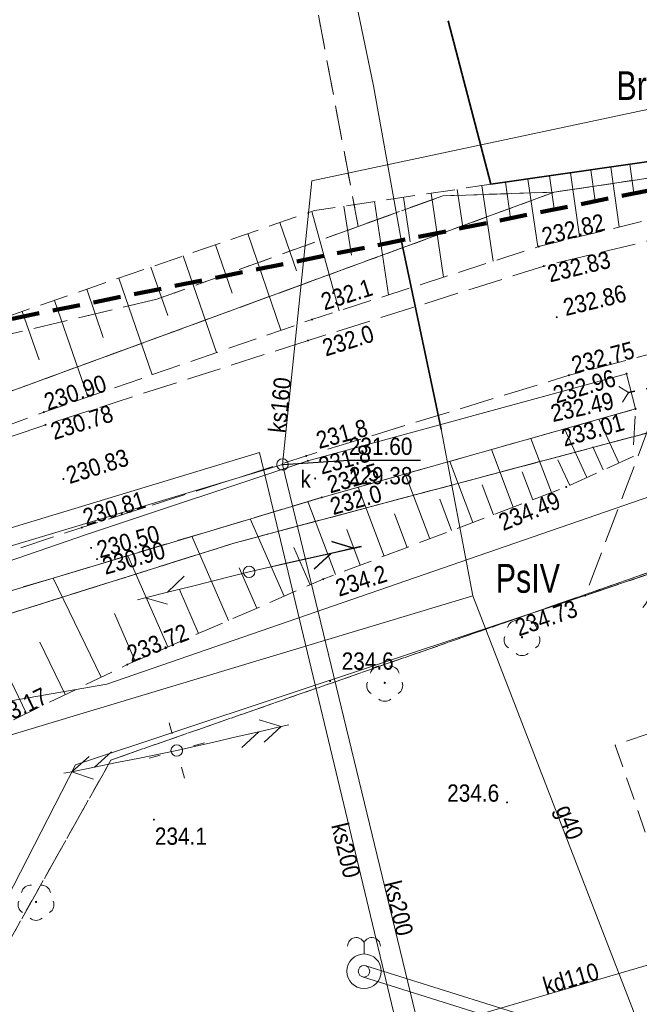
# Model space of a CAD drawing. Header units: metres. Extents: x 7529105 to 7529249, y 5515588 to 5515793.
# Tile 7 of 10: x 7529154 to 7529181, y 5515726 to 5515768. Entities that reach past the tile are written whole.
import ezdxf
from ezdxf.enums import TextEntityAlignment as Align

# ---------------------------------------------------------------- set-up
doc = ezdxf.new("R2010")
doc.units = ezdxf.units.M
doc.header["$MEASUREMENT"] = 0
for name, pattern in [('1.5_0.5', [2, 1.5, -0.5]), ('218-500', [1, 0.5, -0.5]), ('219-500', [0]), ('4', [1.8, 1.2, -0.6]), ('ib05_500', [1, 0.5, -0.5]), ('ktok02-500', [0]), ('mz1.0_0.5', [1.5, 1, -0.5]), ('mz1.25_0.5', [1.75, 1.25, -0.5])]:
    doc.linetypes.add(name, pattern=pattern)
doc.layers.get('0').update_dxf_attribs({"color": 2, "linetype": 'CONTINUOUS', "lineweight": 5})
for name, color, linetype in [('000 Inne (niezydentyfikowane)', 7, 'CONTINUOUS'), ('209-Opis konturu klasyfikacyjnego', 7, 'CONTINUOUS'), ('210-Oznaczenie użytku', 7, 'CONTINUOUS'), ('217-Granica konturu klasyfikcyjnego', 7, 'CONTINUOUS'), ('218-Granica użytku', 7, 'CONTINUOUS'), ('219-Linia granicy', 7, 'CONTINUOUS'), ('brama (linia)', 7, 'CONTINUOUS'), ('brama (linia) - symbol', 7, 'CONTINUOUS'), ('chodnik (powierzchnia)', 7, 'CONTINUOUS'), ('drzewo liściaste (punkt)', 7, 'CONTINUOUS'), ('jezdnia (powierzchnia)', 7, 'CONTINUOUS'), ('latarnia na słupie lub maszcie (punkt)', 7, 'CONTINUOUS'), ('Obszar opracowania', 7, 'CONTINUOUS'), ('ogrodzenie trwałe (linia)', 7, 'CONTINUOUS'), ('przepust (linia)', 7, 'CONTINUOUS'), ('przepust (linia) - symbol', 7, 'CONTINUOUS'), ('przewód elektroenergetyczny (linia)', 7, 'CONTINUOUS'), ('przewód elektroenergetyczny niskiego napięcia (linia) - symbol', 7, 'CONTINUOUS'), ('przewód gazowy (linia)', 7, 'CONTINUOUS'), ('przewód gazowy (linia)-Atr1', 7, 'CONTINUOUS'), ('przewód kanalizacyjny (linia)', 7, 'CONTINUOUS'), ('przewód kanalizacyjny (linia)-Atr1', 7, 'CONTINUOUS'), ('przewód telekomunikacyjny (linia)', 7, 'CONTINUOUS'), ('przewód telekomunikacyjny (linia) - symbol', 7, 'CONTINUOUS'), ('przewód wodociągowy (linia)', 7, 'CONTINUOUS'), ('punkt o określonej wysokości (sieć kanalizacyjna)', 7, 'CONTINUOUS'), ('punkt o określonej wysokości (sieć kanalizacyjna)-Atr2', 7, 'CONTINUOUS'), ('punkt o określonej wysokości (sieć kanalizacyjna)-Atr3', 7, 'CONTINUOUS'), ('punkt wysokościowy naturalny', 7, 'CONTINUOUS'), ('punkt wysokościowy naturalny-Atr2', 7, 'CONTINUOUS'), ('punkt wysokościowy sztuczny', 7, 'CONTINUOUS'), ('punkt wysokościowy sztuczny-Atr2', 7, 'CONTINUOUS'), ('rura ochronna - przewód gazowy (linia)', 7, 'CONTINUOUS'), ('rów przydrożny (powierzchnia)', 7, 'CONTINUOUS'), ('skarpa nieumocniona (powierzchnia)', 7, 'CONTINUOUS'), ('studnia głębinowa (punkt)', 7, 'CONTINUOUS'), ('studzienka okrągła - przewód kanalizacyjny (punkt)', 7, 'CONTINUOUS'), ('studzienka okrągła - przewód kanalizacyjny (punkt)-Atr17', 7, 'CONTINUOUS'), ('słup (punkt)', 7, 'CONTINUOUS')]:
    doc.layers.add(name, color=color, linetype=linetype)
doc.styles.get("Standard").update_dxf_attribs({"font": 'Working1250', "width": 0.75})
doc.linetypes.add('902-500', pattern='A,3.75,0,[1,ksztalty.shx,S=0.5,R=0,X=0,Y=0],3.75', length=7.5)

# ---------------------------------------------------------------- blocks, each defined once
blk = doc.blocks.new('OP021')
at = {"linetype": 'Continuous', "lineweight": 13}
h = blk.add_hatch(color=0, dxfattribs=at)
edge = h.paths.add_edge_path()
edge.add_arc((0, 0), 0.05, 0, 360)
at = {"color": 0, "linetype": 'Continuous', "lineweight": 13}
for centre, start, end in [((-0.38, 0.124), 121.308, 202.548), ((0, 0.4), 49.272, 130.728), ((0.38, 0.124), 337.452, 58.692), ((-0.235, -0.324), 193.221, 274.871), ((0.235, -0.324), 265.129, 346.779)]:
    blk.add_arc(centre, 0.4, start, end, dxfattribs=at)
blk = doc.blocks.new('IB05')
at = {"color": 0, "linetype": 'Continuous', "lineweight": 13}
for q in [(0.354, 0.354), (0.354, -0.354)]:
    blk.add_line((0, 0), q, dxfattribs=at)
blk = doc.blocks.new('SM011')
at = {"color": 0, "linetype": 'Continuous', "lineweight": 13}
for p, q in [((-0.53, 0.531), (-0.883, 0.884)), ((0.531, 0.531), (0.884, 0.884)), ((-0.53, -0.53), (-0.883, -0.883)), ((0.531, -0.53), (0.884, -0.883))]:
    blk.add_line(p, q, dxfattribs=at)
blk = doc.blocks.new('OK02')
at = {"color": 0, "linetype": 'Continuous', "lineweight": 0}
for centre, start, end in [((-1.5, 0), 0, 60), ((1.5, 0), 120, 180)]:
    blk.add_arc(centre, 1.5, start, end, dxfattribs=at)
blk = doc.blocks.new('PT01')
at = {"color": 0, "linetype": 'Continuous', "lineweight": 13}
for p, q in [((4.65, 0), (3.784, 0.5)), ((0.65, 0), (0, 0)), ((0.65, 0), (1.65, 0)), ((1.65, 0), (2.65, 0)), ((2.65, 0), (3.65, 0)), ((3.65, 0), (2.784, -0.5)), ((3.65, 0), (4.65, 0)), ((4.65, 0), (5, 0))]:
    blk.add_line(p, q, dxfattribs=at)
blk = doc.blocks.new('SM04')
at = {"color": 0, "linetype": 'Continuous', "lineweight": 13}
blk.add_circle((0, 0), 0.25, dxfattribs=at)
blk = doc.blocks.new('PW01')
at = {"linetype": 'Continuous', "lineweight": 13}
h = blk.add_hatch(color=0, dxfattribs=at)
edge = h.paths.add_edge_path()
edge.add_arc((0, 0), 0.045, 0, 360)
blk = doc.blocks.new('US14')
at = {"color": 0, "linetype": 'Continuous', "lineweight": 13}
blk.add_line((0, 0.75), (0, 1.25), dxfattribs=at)
for radius in [0.75, 0.25]:
    blk.add_circle((0, 0), radius, dxfattribs=at)
for centre, start, end in [((-0.338, 1.089), 25.501, 180), ((0.339, 1.089), 360, 154.598)]:
    blk.add_arc(centre, 0.375, start, end, dxfattribs=at)
blk = doc.blocks.new('PW02')
at = {"linetype": 'Continuous', "lineweight": 13}
h = blk.add_hatch(color=0, dxfattribs=at)
edge = h.paths.add_edge_path()
edge.add_arc((0, 0), 0.045, 0, 360)
blk = doc.blocks.new('US15')
at = {"color": 0, "linetype": 'Continuous', "lineweight": 13}
blk.add_circle((0, 0), 0.25, dxfattribs=at)
blk = doc.blocks.new('PE04')
at = {"color": 0, "linetype": 'Continuous', "lineweight": 13}
for p, q in [((4.65, 0), (3.784, 0.5)), ((0.65, 0), (0, 0)), ((0.65, 0), (1.65, 0)), ((1.65, 0), (2.65, 0)), ((2.65, 0), (3.65, 0)), ((3.65, 0), (4.65, 0)), ((4.65, 0), (3.784, -0.5)), ((4.65, 0), (5, 0))]:
    blk.add_line(p, q, dxfattribs=at)

msp = doc.modelspace()

# ---------------------------------------------------------------- linework, layer by layer
at = {"layer": '000 Inne (niezydentyfikowane)', "color": 7, "linetype": 'Continuous', "lineweight": 13}
for p, q in [((7529178.52, 5515761.83), (7529178.71, 5515760.49)), ((7529179.38, 5515761.96), (7529179.75, 5515759.36)), ((7529180.21, 5515762.08), (7529180.39, 5515760.82)), ((7529175.78, 5515761.44), (7529176.21, 5515758.49)), ((7529176.72, 5515761.58), (7529176.93, 5515760.15)), ((7529177.64, 5515761.71), (7529178.03, 5515758.94)), ((7529172.71, 5515760.99), (7529172.97, 5515759.26)), ((7529173.79, 5515761.15), (7529174.28, 5515757.87)), ((7529174.81, 5515761.3), (7529175.03, 5515759.74)), ((7529169.13, 5515760.46), (7529169.73, 5515756.41)), ((7529170.38, 5515760.65), (7529170.67, 5515758.72)), ((7529171.58, 5515760.82), (7529172.12, 5515757.18)), ((7529167.8, 5515760.26), (7529168.12, 5515758.13)), ((7529166.4, 5515760.03), (7529167.59, 5515755.72)), ((7529165.01, 5515759.55), (7529165.74, 5515757.45)), ((7529163.62, 5515759.07), (7529165.06, 5515754.88)), ((7529162.22, 5515758.59), (7529162.94, 5515756.49)), ((7529160.82, 5515758.1), (7529162.27, 5515753.91)), ((7529159.42, 5515757.62), (7529160.15, 5515755.52)), ((7529158.03, 5515757.14), (7529159.47, 5515752.94)), ((7529156.63, 5515756.66), (7529157.35, 5515754.56)), ((7529155.23, 5515756.17), (7529156.68, 5515751.98)), ((7529153.83, 5515755.69), (7529154.56, 5515753.59)), ((7529179.74, 5515749.12), (7529178.87, 5515751.01)), ((7529178.35, 5515748.48), (7529177.38, 5515750.59)), ((7529176.81, 5515747.83), (7529175.92, 5515750.18)), ((7529179.06, 5515748.81), (7529178.61, 5515749.81)), ((7529175.15, 5515747.2), (7529174.21, 5515749.7)), ((7529173.39, 5515746.53), (7529172.39, 5515749.18)), ((7529177.6, 5515748.14), (7529177.09, 5515749.25)), ((7529171.53, 5515745.82), (7529170.46, 5515748.64)), ((7529176, 5515747.52), (7529175.54, 5515748.73)), ((7529174.29, 5515746.87), (7529173.8, 5515748.16)), ((7529169.54, 5515745.07), (7529168.41, 5515748.06)), ((7529167.43, 5515744.27), (7529166.23, 5515747.44)), ((7529172.47, 5515746.18), (7529171.96, 5515747.55)), ((7529170.55, 5515745.45), (7529170, 5515746.9)), ((7529165.2, 5515743.33), (7529163.73, 5515746.69)), ((7529162.78, 5515742.27), (7529161.19, 5515745.93)), ((7529168.5, 5515744.68), (7529167.92, 5515746.22)), ((7529160.15, 5515741.13), (7529158.42, 5515745.09)), ((7529166.33, 5515743.82), (7529165.63, 5515745.44)), ((7529164.01, 5515742.81), (7529163.25, 5515744.56)), ((7529157.26, 5515739.82), (7529155.18, 5515744.12)), ((7529161.49, 5515741.71), (7529160.66, 5515743.62)), ((7529154.02, 5515738.24), (7529151.68, 5515743.07)), ((7529158.74, 5515740.51), (7529157.84, 5515742.58)), ((7529155.7, 5515739.06), (7529154.6, 5515741.34))]:
    msp.add_line(p, q, dxfattribs=at)
at = {"layer": '217-Granica konturu klasyfikcyjnego', "color": 7, "linetype": '1.5_0.5', "lineweight": 18, "flags": 128}
for points in [[(7529162.24, 5515792.13), (7529168.42, 5515759.38)], [(7529176.93, 5515760.87), (7529214.18, 5515766.41)], [(7529148.08, 5515750.3), (7529176.93, 5515760.87)], [(7529172.09, 5515760.71), (7529168.42, 5515759.38)], [(7529168.42, 5515759.38), (7529172.09, 5515760.71)], [(7529176.93, 5515760.87), (7529172.09, 5515760.71)], [(7529172.09, 5515760.71), (7529176.93, 5515760.87)], [(7529168.42, 5515759.38), (7529159.68, 5515756.22)], [(7529159.68, 5515756.22), (7529143.91, 5515752.48)], [(7529157.68, 5515736.22), (7529212.47, 5515755.33)], [(7529188, 5515752.29), (7529163.08, 5515745.65)], [(7529163.08, 5515745.65), (7529133.21, 5515736.25)], [(7529143.04, 5515710.15), (7529157.68, 5515736.22)]]:
    msp.add_lwpolyline(points, dxfattribs=at)
at = {"layer": '218-Granica użytku', "color": 7, "linetype": '218-500', "lineweight": 18, "flags": 128}
for points in [[(7529162.24, 5515792.13), (7529168.42, 5515759.38)], [(7529214.18, 5515766.41), (7529176.93, 5515760.87)], [(7529176.93, 5515760.87), (7529214.18, 5515766.41)], [(7529148.08, 5515750.3), (7529176.93, 5515760.87)], [(7529176.93, 5515760.87), (7529148.08, 5515750.3)], [(7529172.09, 5515760.71), (7529168.42, 5515759.38)], [(7529168.42, 5515759.38), (7529172.09, 5515760.71)], [(7529176.93, 5515760.87), (7529172.09, 5515760.71)], [(7529172.09, 5515760.71), (7529176.93, 5515760.87)], [(7529168.42, 5515759.38), (7529159.68, 5515756.22)], [(7529159.68, 5515756.22), (7529143.91, 5515752.48)], [(7529212.47, 5515755.33), (7529157.68, 5515736.22)], [(7529157.68, 5515736.22), (7529212.47, 5515755.33)], [(7529163.08, 5515745.65), (7529188, 5515752.29)], [(7529188, 5515752.29), (7529163.08, 5515745.65)], [(7529133.21, 5515736.25), (7529163.08, 5515745.65)], [(7529163.08, 5515745.65), (7529133.21, 5515736.25)], [(7529157.68, 5515736.22), (7529143.04, 5515710.15)], [(7529143.04, 5515710.15), (7529157.68, 5515736.22)]]:
    msp.add_lwpolyline(points, dxfattribs=at)
at = {"layer": '219-Linia granicy', "color": 7, "linetype": '219-500', "lineweight": 18, "flags": 128}
for points in [[(7529176.93, 5515760.87), (7529214.18, 5515766.41)], [(7529176.93, 5515760.87), (7529148.08, 5515750.3)], [(7529163.08, 5515745.65), (7529188, 5515752.29)], [(7529133.21, 5515736.25), (7529163.08, 5515745.65)]]:
    msp.add_lwpolyline(points, dxfattribs=at)
at = {"layer": 'brama (linia)', "color": 7, "linetype": 'ktok02-500', "lineweight": 18, "flags": 128}
msp.add_lwpolyline([(7529183.87, 5515745.25), (7529178.27, 5515743.36)], dxfattribs=at)
at = {"layer": 'chodnik (powierzchnia)', "color": 7, "linetype": 'mz1.0_0.5', "lineweight": 18, "flags": 128}
msp.add_lwpolyline([(7529179.58, 5515736.87), (7529183.24, 5515726.22), (7529185.7, 5515727.07), (7529194.37, 5515703.27), (7529195.95, 5515702.34), (7529212.09, 5515707.87), (7529211.76, 5515708.78), (7529215.25, 5515710.28), (7529219.09, 5515711.44), (7529219.26, 5515711.7), (7529217.97, 5515716.78), (7529217.13, 5515716.68), (7529208.35, 5515752.07), (7529182.62, 5515743.4), (7529184.26, 5515738.49)], close=True, dxfattribs=at)
at = {"layer": 'jezdnia (powierzchnia)', "color": 7, "linetype": '1.5_0.5', "lineweight": 18, "flags": 128}
for points in [[(7529104.64, 5515737.384), (7529115.39, 5515738.02), (7529129.04, 5515739.27), (7529140.84, 5515741.53), (7529150.03, 5515744.19), (7529156.42, 5515746.31), (7529166.16, 5515749.42), (7529177.57, 5515752.92), (7529182.37, 5515754.18), (7529188.33, 5515755.55), (7529198.61, 5515757.49), (7529208.77, 5515758.6), (7529212.18, 5515758.28), (7529215.23, 5515756.55), (7529216.38, 5515755.9), (7529216.8, 5515755.05), (7529218.91, 5515753.09), (7529219.33, 5515760.52), (7529219.13, 5515769.08), (7529218.72, 5515768.06), (7529217.15, 5515766.36), (7529215.85, 5515765.27), (7529211.96, 5515763.98), (7529208.43, 5515763.57), (7529197.55, 5515762.12), (7529187.35, 5515760.29), (7529176.48, 5515757.66), (7529166.24, 5515754.43)], [(7529166.24, 5515754.43), (7529154.84, 5515750.77), (7529148.65, 5515748.69), (7529139.79, 5515746.11), (7529128.92, 5515744.13), (7529115.05, 5515742.8), (7529104.64, 5515742.188)]]:
    msp.add_lwpolyline(points, dxfattribs=at)
msp.add_lwpolyline([(7529186.45, 5515751.68), (7529188.33, 5515755.55), (7529182.37, 5515754.18), (7529178.27, 5515743.36), (7529183.87, 5515745.25)], close=True, dxfattribs=at)
at = {"layer": 'Obszar opracowania', "color": 7, "linetype": '4', "lineweight": 200, "flags": 128}
msp.add_lwpolyline([(7529109.98, 5515664.77), (7529244.65, 5515697.97), (7529234.97, 5515771.82), (7529105.56, 5515745.73)], close=True, dxfattribs=at)
at = {"layer": 'ogrodzenie trwałe (linia)', "color": 7, "linetype": '902-500', "lineweight": 35, "flags": 128}
msp.add_lwpolyline([(7529172.32, 5515768.31), (7529174.18, 5515761.21), (7529199.68, 5515764.88)], dxfattribs=at)
at = {"layer": 'ogrodzenie trwałe (linia)', "color": 7, "linetype": '902-500', "lineweight": 13, "flags": 128}
msp.add_lwpolyline([(7529146.56, 5515717.34), (7529156.14, 5515736.01), (7529178.27, 5515743.36)], dxfattribs=at)
at = {"layer": 'przepust (linia)', "color": 7, "linetype": 'ib05_500', "lineweight": 35, "flags": 128}
msp.add_lwpolyline([(7529188.25, 5515753.93), (7529180.16, 5515752.17)], dxfattribs=at)
at = {"layer": 'przewód elektroenergetyczny (linia)', "color": 7, "linetype": 'Continuous', "lineweight": 18, "flags": 128}
msp.add_lwpolyline([(7529168.75, 5515727.29), (7529187.02, 5515721.56), (7529187.93, 5515721.38), (7529190.1, 5515722.15)], dxfattribs=at)
at = {"layer": 'przewód gazowy (linia)', "color": 7, "linetype": 'Continuous', "lineweight": 18, "flags": 128}
for points in [[(7529173.39, 5515743.35), (7529172.02, 5515750.58), (7529170.29, 5515758.8), (7529169.08, 5515765.49), (7529164.86, 5515785.78), (7529164.013, 5515792.21)], [(7529173.39, 5515743.35), (7529147.19, 5515735.46), (7529130.37, 5515731.68), (7529121.76, 5515725.19), (7529110.82, 5515721.85), (7529107.77, 5515719.85), (7529104.64, 5515717.8)], [(7529247.64, 5515589.159), (7529240.24, 5515601.59), (7529233.23, 5515613), (7529231.79, 5515616.13), (7529218.28, 5515636.78), (7529214.71, 5515645.69), (7529212.71, 5515650.25), (7529209.63, 5515655.79), (7529207.73, 5515660.2), (7529196.24, 5515686.87), (7529185.5, 5515712.08), (7529173.39, 5515743.35)]]:
    msp.add_lwpolyline(points, dxfattribs=at)
at = {"layer": 'przewód kanalizacyjny (linia)', "color": 7, "linetype": 'Continuous', "lineweight": 18, "flags": 128}
for points in [[(7529165.13, 5515749.05), (7529166.41, 5515761.36), (7529197.03, 5515767.88)], [(7529104.64, 5515738.353), (7529132.67, 5515740.03), (7529164.13, 5515749.57), (7529175.1, 5515703.78), (7529186.19, 5515701.24), (7529194.14, 5515684.93), (7529203.4, 5515665.42), (7529215.47, 5515638.53), (7529236.67, 5515634.43), (7529243.17, 5515623.61), (7529247.64, 5515614.757)], [(7529104.64, 5515737.428), (7529132.84, 5515739.37), (7529165.13, 5515749.05)], [(7529247.64, 5515616.571), (7529243.86, 5515624.16), (7529237.42, 5515635.5), (7529216.33, 5515639.08), (7529204.08, 5515665.65), (7529195.02, 5515685.33), (7529186.68, 5515701.63), (7529176.01, 5515704.1), (7529165.13, 5515749.05)], [(7529205.47, 5515723.5), (7529206.93, 5515724), (7529203.57, 5515733.02), (7529187.24, 5515729.15), (7529144.71, 5515716.69), (7529139.92, 5515715.26)]]:
    msp.add_lwpolyline(points, dxfattribs=at)
at = {"layer": 'przewód telekomunikacyjny (linia)', "color": 7, "linetype": 'Continuous', "lineweight": 18, "flags": 128}
for points in [[(7529157.51, 5515739.51), (7529181.12, 5515747.68), (7529208.19, 5515753.48), (7529209.44, 5515753.83)], [(7529104.64, 5515735.386), (7529131.17, 5515734.94), (7529157.51, 5515739.51)]]:
    msp.add_lwpolyline(points, dxfattribs=at)
at = {"layer": 'przewód wodociągowy (linia)', "color": 7, "linetype": 'Continuous', "lineweight": 18, "flags": 128}
msp.add_lwpolyline([(7529168.61, 5515726.81), (7529186.85, 5515721.08), (7529187.98, 5515720.87), (7529190.27, 5515721.67)], dxfattribs=at)
at = {"layer": 'punkt o określonej wysokości (sieć kanalizacyjna)-Atr2', "color": 7, "flags": 128}
msp.add_lwpolyline([(7529165.13, 5515749.05), (7529168.01, 5515749.23), (7529171.124, 5515749.23)], dxfattribs=at)
at = {"layer": 'rura ochronna - przewód gazowy (linia)', "color": 7, "linetype": 'Continuous', "lineweight": 35, "flags": 128}
msp.add_lwpolyline([(7529172.02, 5515750.58), (7529170.29, 5515758.8)], dxfattribs=at)
at = {"layer": 'rów przydrożny (powierzchnia)', "color": 7, "linetype": 'Continuous', "lineweight": 18, "flags": 128}
msp.add_lwpolyline([(7529166.84, 5515747.62), (7529180.46, 5515751.46), (7529180.07, 5515752.99), (7529166.23, 5515749.21), (7529156.62, 5515746.01), (7529150.18, 5515743.79), (7529141.04, 5515741.12), (7529129.18, 5515738.34), (7529115.4, 5515736.62), (7529112.73, 5515734.77), (7529111.21, 5515732.27), (7529113.72, 5515728.51), (7529115.56, 5515732.89), (7529116.31, 5515734.49), (7529129.49, 5515735.82), (7529141.46, 5515739.53), (7529150.63, 5515742.76)], close=True, dxfattribs=at)
at = {"layer": 'skarpa nieumocniona (powierzchnia)', "color": 7, "linetype": 'mz1.25_0.5', "lineweight": 18, "flags": 128}
for points in [[(7529199.5, 5515763.78), (7529187.04, 5515761.13), (7529176.26, 5515758.51), (7529166.41, 5515755.34), (7529154.77, 5515751.32), (7529148.44, 5515748.97), (7529139.62, 5515746.61), (7529128.68, 5515744.62), (7529117.69, 5515746.4), (7529117.29, 5515747.83), (7529126.54, 5515752.43), (7529128.5, 5515750.54), (7529138.87, 5515751.64), (7529145.69, 5515754.16), (7529152.7, 5515755.3), (7529166.52, 5515760.07), (7529174.18, 5515761.21), (7529199.68, 5515764.88)], [(7529199.5, 5515763.78), (7529187.04, 5515761.13), (7529176.26, 5515758.51), (7529166.41, 5515755.34), (7529154.77, 5515751.32), (7529148.44, 5515748.97), (7529139.62, 5515746.61), (7529128.68, 5515744.62), (7529117.69, 5515746.4), (7529117.29, 5515747.83), (7529126.54, 5515752.43), (7529128.5, 5515750.54), (7529138.87, 5515751.64), (7529145.69, 5515754.16), (7529152.7, 5515755.3), (7529166.52, 5515760.07), (7529174.18, 5515761.21), (7529199.68, 5515764.88)], [(7529180.35, 5515749.4), (7529177.45, 5515748.07), (7529166.9, 5515744.07), (7529158.39, 5515740.36), (7529152.38, 5515737.45), (7529148.19, 5515733.78), (7529142.32, 5515735.04), (7529129.49, 5515735.82), (7529141.46, 5515739.53), (7529150.63, 5515742.76), (7529166.84, 5515747.62), (7529180.46, 5515751.46)], [(7529180.35, 5515749.4), (7529177.45, 5515748.07), (7529166.9, 5515744.07), (7529158.39, 5515740.36), (7529152.38, 5515737.45), (7529148.19, 5515733.78), (7529142.32, 5515735.04), (7529129.49, 5515735.82), (7529141.46, 5515739.53), (7529150.63, 5515742.76), (7529166.84, 5515747.62), (7529180.46, 5515751.46)]]:
    msp.add_lwpolyline(points, close=True, dxfattribs=at)

# ---------------------------------------------------------------- block references
at = {"layer": 'brama (linia) - symbol', "color": 7, "linetype": 'Continuous', "lineweight": 18, "rotation": 198.65}
msp.add_blockref('OK02', (7529181.07, 5515744.305), dxfattribs=at)
at = {"layer": 'drzewo liściaste (punkt)', "color": 7, "linetype": 'Continuous', "lineweight": 13, "rotation": 180}
for p in [(7529175.53, 5515741.55), (7529169.57, 5515739.57), (7529154.43, 5515730.06)]:
    msp.add_blockref('OP021', p, dxfattribs=at)
at = {"layer": 'latarnia na słupie lub maszcie (punkt)', "color": 7, "linetype": 'Continuous', "lineweight": 13, "rotation": 330.658}
msp.add_blockref('SM011', (7529160.54, 5515736.63), dxfattribs=at)
at = {"layer": 'przepust (linia) - symbol', "color": 7, "linetype": 'Continuous', "lineweight": 35, "rotation": 192.274}
msp.add_blockref('IB05', (7529180.16, 5515752.17), dxfattribs=at)
at = {"layer": 'przewód elektroenergetyczny niskiego napięcia (linia) - symbol', "color": 1, "linetype": 'Continuous', "lineweight": 18}
for rotation in [12.991, 191.396]:
    msp.add_blockref('PE04', (7529160.54, 5515736.63), dxfattribs=dict(at, rotation=rotation))
at = {"layer": 'przewód telekomunikacyjny (linia) - symbol', "color": 30, "linetype": 'Continuous', "lineweight": 18}
for p, rotation in [((7529163.68, 5515744.39), 12.909), ((7529163.68, 5515744.39), 12.513), ((7529163.68, 5515744.39), 194.124), ((7529160.54, 5515736.63), 12.991), ((7529160.54, 5515736.63), 191.396)]:
    msp.add_blockref('PT01', p, dxfattribs=dict(at, rotation=rotation))
at = {"layer": 'punkt o określonej wysokości (sieć kanalizacyjna)', "color": 7, "linetype": 'Continuous', "lineweight": 13}
msp.add_blockref('PW01', (7529165.13, 5515749.05), dxfattribs=at)
at = {"layer": 'punkt wysokościowy naturalny', "color": 7, "linetype": 'Continuous', "lineweight": 13}
for p in [(7529166.41, 5515755.34), (7529166.24, 5515754.43), (7529166.16, 5515749.42), (7529166.23, 5515749.21), (7529166.55, 5515748.44), (7529166.84, 5515747.62), (7529166.9, 5515744.07), (7529167.2, 5515739.64)]:
    msp.add_blockref('PW01', p, dxfattribs=at)
at = {"layer": 'punkt wysokościowy naturalny', "color": 7, "linetype": 'Continuous', "lineweight": 13, "rotation": 180}
for p in [(7529174.88, 5515734.38), (7529159.55, 5515733.63)]:
    msp.add_blockref('PW01', p, dxfattribs=at)
at = {"layer": 'punkt wysokościowy sztuczny', "color": 7, "linetype": 'Continuous', "lineweight": 13}
for p in [(7529176.26, 5515758.51), (7529176.48, 5515757.66), (7529177.04, 5515755.44), (7529177.57, 5515752.92), (7529180.07, 5515752.99), (7529180.16, 5515752.17), (7529180.46, 5515751.46), (7529154.77, 5515751.32), (7529154.84, 5515750.77), (7529155.62, 5515748.42), (7529177.45, 5515748.07), (7529156.42, 5515746.31), (7529156.82, 5515745.43), (7529157.08, 5515744.94), (7529178.27, 5515743.36), (7529158.39, 5515740.36)]:
    msp.add_blockref('PW02', p, dxfattribs=at)
at = {"layer": 'studnia głębinowa (punkt)', "color": 7, "linetype": 'Continuous', "lineweight": 18}
msp.add_blockref('US14', (7529168.67, 5515727.05), dxfattribs=at)
at = {"layer": 'studzienka okrągła - przewód kanalizacyjny (punkt)', "color": 7, "linetype": 'Continuous', "lineweight": 18}
msp.add_blockref('US15', (7529165.13, 5515749.05), dxfattribs=at)
at = {"layer": 'słup (punkt)', "color": 7, "linetype": 'Continuous', "lineweight": 18}
msp.add_blockref('SM04', (7529163.68, 5515744.39), dxfattribs=at)
at = {"layer": 'słup (punkt)', "color": 7, "linetype": 'Continuous', "lineweight": 13}
msp.add_blockref('SM04', (7529160.54, 5515736.63), dxfattribs=at)

# ---------------------------------------------------------------- texts
at = {"layer": '209-Opis konturu klasyfikacyjnego', "color": 7, "linetype": 'Continuous', "lineweight": 18, "width": 0.79}
msp.add_text('PsIV', height=1.25, dxfattribs=at).set_placement((7529174.39, 5515744.73), align=Align.TOP_LEFT)
at = {"layer": '210-Oznaczenie użytku', "color": 7, "linetype": 'Continuous', "lineweight": 18, "width": 0.79}
msp.add_text('Br', height=1.25, dxfattribs=at).set_placement((7529179.63, 5515764.87))
at = {"layer": 'przewód gazowy (linia)-Atr1', "color": 7, "width": 0.9}
msp.add_text('g40', height=0.75, rotation=-68.83, dxfattribs=at).set_placement((7529176.98, 5515734.09))
at = {"layer": 'przewód kanalizacyjny (linia)-Atr1', "color": 7, "width": 0.9}
msp.add_text('ks160', height=0.75, rotation=84.064, dxfattribs=at).set_placement((7529165.39, 5515751.59), align=Align.CENTER)
msp.add_text('ks200', height=0.75, rotation=-76.527, dxfattribs=at).set_placement((7529167.97, 5515733.56), align=Align.TOP_LEFT)
for s, rotation, p in [('ks200', -76.393, (7529169.53, 5515730.87)), ('kd110', 16.329, (7529176.58, 5515726.03))]:
    msp.add_text(s, height=0.75, rotation=rotation, dxfattribs=at).set_placement(p)
at = {"layer": 'punkt o określonej wysokości (sieć kanalizacyjna)-Atr2', "color": 7, "width": 0.9}
msp.add_text('231.60', height=0.75, dxfattribs=at).set_placement((7529168.01, 5515749.238), align=Align.BOTTOM_LEFT)
at = {"layer": 'punkt o określonej wysokości (sieć kanalizacyjna)-Atr3', "color": 7, "width": 0.9}
msp.add_text('229.38', height=0.75, dxfattribs=at).set_placement((7529168.01, 5515747.963), align=Align.BOTTOM_LEFT)
at = {"layer": 'punkt wysokościowy naturalny-Atr2', "color": 7, "width": 0.9}
for s, rotation, p in [('232.1', 17.507, (7529166.84, 5515756.09)), ('232.0', 17.507, (7529166.9, 5515754.09)), ('231.8', 15.276, (7529166.62, 5515750.08)), ('231.8', 15.276, (7529166.73, 5515748.97)), ('231.5', 15.745, (7529167.1, 5515748.15)), ('232.0', 15.745, (7529167.23, 5515747.21)), ('234.2', 17.708, (7529167.47, 5515743.66))]:
    msp.add_text(s, height=0.75, rotation=rotation, dxfattribs=at).set_placement(p, align=Align.MIDDLE_LEFT)
for s, p in [('234.6', (7529167.7, 5515740.14)), ('234.6', (7529172.28, 5515734.41)), ('234.1', (7529159.59, 5515732.54))]:
    msp.add_text(s, height=0.75, dxfattribs=at).set_placement(p)
at = {"layer": 'punkt wysokościowy sztuczny-Atr2', "color": 7, "width": 0.9}
for s, rotation, p in [('232.82', 13.66, (7529176.5, 5515758.57)), ('232.86', 13.601, (7529177.43, 5515755.49)), ('232.75', 14.708, (7529177.8, 5515752.98)), ('230.90', 18.499, (7529154.94, 5515751.38)), ('230.81', 17.355, (7529156.61, 5515746.37)), ('230.50', 15.582, (7529157.2, 5515744.97)), ('233.72', 22.024, (7529158.57, 5515740.43)), ('233.17', 25.836, (7529152.52, 5515737.52))]:
    msp.add_text(s, height=0.75, rotation=rotation, dxfattribs=at).set_placement(p)
for s, rotation, p in [('232.83', 13.601, (7529176.57, 5515757.68)), ('232.49', 12.273, (7529176.71, 5515751.62)), ('230.78', 17.661, (7529154.99, 5515750.82)), ('233.01', 15.582, (7529177.17, 5515750.54)), ('230.83', 17.661, (7529155.66, 5515748.91)), ('234.49', 22.024, (7529174.43, 5515746.85)), ('230.90', 15.582, (7529157.24, 5515744.98)), ('234.73', 18.972, (7529175.15, 5515742.29))]:
    msp.add_text(s, height=0.75, rotation=rotation, dxfattribs=at).set_placement(p, align=Align.TOP_LEFT)
msp.add_text('232.96', height=0.75, rotation=16.576, dxfattribs=at).set_placement((7529176.91, 5515752.05), align=Align.MIDDLE_LEFT)
at = {"layer": 'studzienka okrągła - przewód kanalizacyjny (punkt)-Atr17', "color": 7, "width": 0.9}
msp.add_text('k', height=0.75, dxfattribs=at).set_placement((7529165.91, 5515748.04))

doc.saveas('drawing.dxf')
